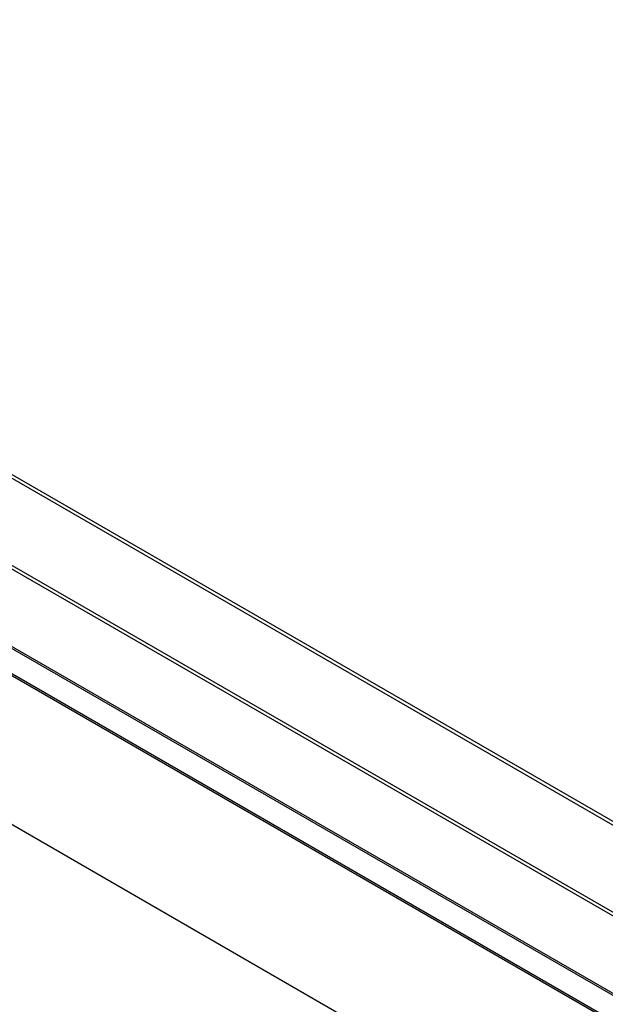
# Model space of a CAD drawing. Header units: inches. Extents: x 0 to 34, y 0 to 22.
# Tile 118 of 125: x 25.369 to 25.764, y 15.617 to 16.282. Entities that reach past the tile are written whole.
import ezdxf

# ---------------------------------------------------------------- set-up
doc = ezdxf.new("R2010")
doc.units = ezdxf.units.IN
doc.header["$LTSCALE"] = 1.87
doc.header["$MEASUREMENT"] = 0
doc.layers.get('0').update_dxf_attribs({"linetype": 'CONTINUOUS'})

msp = doc.modelspace()

# ---------------------------------------------------------------- linework, layer by layer
at = {"color": 7, "linetype": 'CONTINUOUS'}
for p, q in [((22.06541, 17.87639), (26.94444, 15.0593)), ((22.06688, 17.87795), (26.94592, 15.06085)), ((26.91807, 15.01316), (22.03903, 17.83025)), ((26.9187, 15.01523), (22.03967, 17.83232)), ((22.1125, 17.73551), (26.84305, 15.00415)), ((22.11328, 17.73374), (26.84382, 15.00238)), ((26.87508, 14.96724), (23.61431, 16.84997)), ((26.87402, 14.96663), (23.61325, 16.84936)), ((23.61325, 16.749), (26.87402, 14.86627))]:
    msp.add_line(p, q, dxfattribs=at)

doc.saveas('drawing.dxf')
